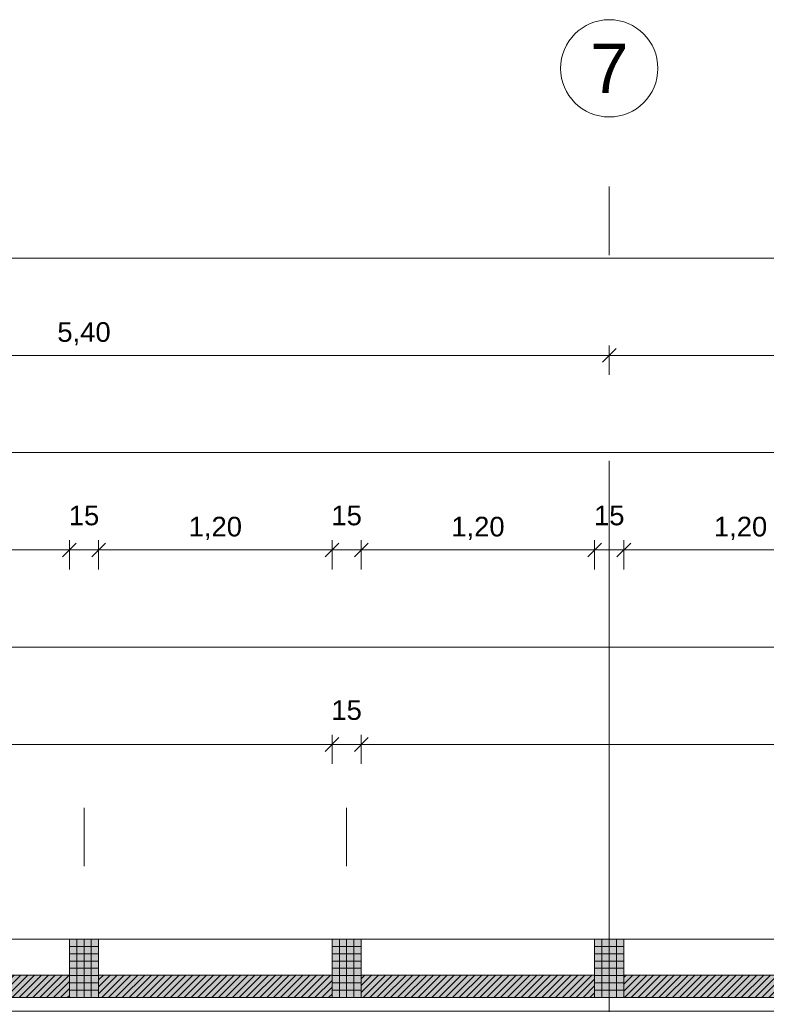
# Model space of a CAD drawing. Header units: metres. Extents: x -49 to 152, y -127 to 99.
# Tile 58 of 177: x -36.78 to -32.94, y 0.34 to 5.4. Entities that reach past the tile are written whole.
import ezdxf

# ---------------------------------------------------------------- set-up
doc = ezdxf.new("R2010")
doc.units = ezdxf.units.M
doc.header["$PDMODE"] = 1
doc.header["$PDSIZE"] = -2
doc.linetypes.add('Achsen 01', pattern=[5.291531, 3.175, -1.058062, 0.352704, -0.705764])
doc.linetypes.add('Raster 01', pattern=[2, 1, -1])
doc.layers.get('0').update_dxf_attribs({"lineweight": 25})
for name, color, linetype, lineweight, true_color in [('014_Fassadenarbeiten-000 Aufsicht Betonfertigteile', 7, 'Continuous', 9, 0xc0c0c0), ('AV1-Achsen', 1, 'Achsen 01', 18, 0xff0000), ('AV1-Raster', 7, 'Raster 01', 9, 0xa6a6a6)]:
    doc.layers.add(name, color=color, linetype=linetype, lineweight=lineweight, true_color=true_color)
for name, color, linetype, lineweight in [('014_Fassadenarbeiten-330 Betonfertigteile vertikal', 7, 'Continuous', 9), ('014_Fassadenarbeiten-330 Filtermauerwerk 11.5cm', 7, 'Continuous', 9), ('_1.35m (3D)', 7, 'Continuous', 9), ('_GRU (2D)', 7, 'Continuous', 9), ('_OG 3 (2D)', 7, 'Continuous', 9), ('Bemaßung-Bemaßung', 7, 'Continuous', 9)]:
    doc.layers.add(name, color=color, linetype=linetype, lineweight=lineweight)
doc.layers.get('0').freeze()
doc.styles.add('Arial', font='arial.ttf')
doc.dimstyles.new('COE 50', dxfattribs={"dimtxt": 100.872396, "dimasz": 0.001414, "dimexe": 0.001, "dimexo": 0.01, "dimgap": 0.001, "dimtad": 1, "dimdec": 3, "dimtxsty": 'Arial', "dimblk": 'VW_SLASH-3', "dimblk1": 'VW_SLASH-3', "dimblk2": 'VW_SLASH-3', "dimcen": 0, "dimadec": 3, "dimazin": 0, "dimtfac": 0.8, "dimtdec": 3, "dimtix": 1, "dimtmove": 0, "dimatfit": 0, "dimldrblk": 'VW_SLASH-2', "dimfxl": 0.002, "dimfxlon": 1, "dimfrac": 2, "dimtolj": 1, "dimarcsym": 0})
pattern_1 = [(45, (0, 0), (0.01767767, -0.01767767), [])]
pattern_2 = [(-90, (0, 0), (0.0375, 0), [])]
pattern_3 = [(0, (0, 0), (2e-18, -0.0375), [])]

# ---------------------------------------------------------------- blocks, each defined once
blk = doc.blocks.new('Group-4')
at = {"layer": 'AV1-Raster'}
for p, q in [((-36.45, -22.95), (-36.45, 1.35)), ((-35.1, -22.95), (-35.1, 1.35)), ((-33.75, -22.95), (-33.75, 1.35))]:
    blk.add_line(p, q, dxfattribs=at)
blk = doc.blocks.new('1.35m (3D)')
at = {"layer": 'AV1-Raster', "color": 7}
blk.add_blockref('Group-4', (0, 0), dxfattribs=at)
blk = doc.blocks.new('VW_SLASH-3')
at = {"color": 0, "linetype": 'ByBlock', "lineweight": -2, "transparency": 16777216}
blk.add_line((0, 0), (-1, 0), dxfattribs=at)
at = {"color": 0, "linetype": 'Continuous', "lineweight": 15, "transparency": 16777216, "flags": 128}
blk.add_lwpolyline([(0.5, 0.5), (-0.5, -0.5)], dxfattribs=at)
blk = doc.blocks.new('*D601')
at = {"layer": 'Bemaßung-Bemaßung', "color": 0, "lineweight": -2}
for p, q in [((-39.825, 3.075), (-39.825, 3.225)), ((0.675, 3.075), (0.675, 3.225)), ((-39.7543, 3.175), (0.6043, 3.175))]:
    blk.add_line(p, q, dxfattribs=at)
at = {"layer": 'Defpoints', "color": 0}
for p in [(0.675, 3.175), (-39.825, 0), (0.675, 0)]:
    blk.add_point(p, dxfattribs=at)
at = {"layer": 'Bemaßung-Bemaßung', "color": 0, "lineweight": -2, "xscale": 0.070693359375, "yscale": 0.070693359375, "zscale": 0.070693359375, "rotation": 180}
blk.add_blockref('VW_SLASH-3', (-39.825, 3.175), dxfattribs=at)
at = {"layer": 'Bemaßung-Bemaßung', "color": 0, "lineweight": -2, "xscale": 0.070693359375, "yscale": 0.070693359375, "zscale": 0.070693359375}
blk.add_blockref('VW_SLASH-3', (0.675, 3.175), dxfattribs=at)
at = {"layer": 'Bemaßung-Bemaßung', "color": 0, "insert": (-19.575, 3.2856), "char_height": 0.10087, "attachment_point": 5, "style": 'Arial'}
blk.add_mtext('\\A1;40,50', dxfattribs=at)
blk = doc.blocks.new('VW_SLASH-2')
at = {"color": 0, "linetype": 'ByBlock', "lineweight": -2, "transparency": 16777216}
blk.add_line((0, 0), (-1, 0), dxfattribs=at)
at = {"color": 0, "linetype": 'Continuous', "lineweight": 15, "transparency": 16777216, "flags": 128}
blk.add_lwpolyline([(0.5, 0.5), (-0.5, -0.5)], dxfattribs=at)
blk = doc.blocks.new('*D602')
at = {"layer": 'Bemaßung-Bemaßung', "color": 0, "lineweight": -2}
for p, q in [((-39.15, 3.575), (-39.15, 3.725)), ((-33.75, 3.575), (-33.75, 3.725)), ((-33.8207, 3.675), (-39.0793, 3.675))]:
    blk.add_line(p, q, dxfattribs=at)
at = {"layer": 'Defpoints', "color": 0}
for p in [(-39.15, 3.675), (-39.15, 0), (-33.75, 0)]:
    blk.add_point(p, dxfattribs=at)
at = {"layer": 'Bemaßung-Bemaßung', "color": 0, "lineweight": -2, "xscale": 0.070693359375, "yscale": 0.070693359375, "zscale": 0.070693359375, "rotation": 180}
blk.add_blockref('VW_SLASH-3', (-39.15, 3.675), dxfattribs=at)
at = {"layer": 'Bemaßung-Bemaßung', "color": 0, "lineweight": -2, "xscale": 0.070693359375, "yscale": 0.070693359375, "zscale": 0.070693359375}
blk.add_blockref('VW_SLASH-3', (-33.75, 3.675), dxfattribs=at)
at = {"layer": 'Bemaßung-Bemaßung', "color": 0, "insert": (-36.45, 3.7856), "char_height": 0.10087, "attachment_point": 5, "style": 'Arial'}
blk.add_mtext('\\A1;5,40', dxfattribs=at)
blk = doc.blocks.new('*D603')
at = {"layer": 'Bemaßung-Bemaßung', "color": 0, "lineweight": -2}
for p, q in [((-33.75, 3.575), (-33.75, 3.725)), ((-28.35, 3.575), (-28.35, 3.725)), ((-28.4207, 3.675), (-33.6793, 3.675))]:
    blk.add_line(p, q, dxfattribs=at)
at = {"layer": 'Defpoints', "color": 0}
for p in [(-33.75, 3.675), (-33.75, 0), (-28.35, 0)]:
    blk.add_point(p, dxfattribs=at)
at = {"layer": 'Bemaßung-Bemaßung', "color": 0, "lineweight": -2, "xscale": 0.070693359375, "yscale": 0.070693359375, "zscale": 0.070693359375, "rotation": 180}
blk.add_blockref('VW_SLASH-3', (-33.75, 3.675), dxfattribs=at)
at = {"layer": 'Bemaßung-Bemaßung', "color": 0, "lineweight": -2, "xscale": 0.070693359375, "yscale": 0.070693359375, "zscale": 0.070693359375}
blk.add_blockref('VW_SLASH-3', (-28.35, 3.675), dxfattribs=at)
at = {"layer": 'Bemaßung-Bemaßung', "color": 0, "insert": (-31.05, 3.7856), "char_height": 0.10087, "attachment_point": 5, "style": 'Arial'}
blk.add_mtext('\\A1;5,40', dxfattribs=at)
blk = doc.blocks.new('*D609')
at = {"layer": 'Bemaßung-Bemaßung', "color": 0, "lineweight": -2}
for p, q in [((-39.15, 4.075), (-39.15, 4.225)), ((0, 4.075), (0, 4.225)), ((-39.0793, 4.175), (-0.0707, 4.175))]:
    blk.add_line(p, q, dxfattribs=at)
at = {"layer": 'Defpoints', "color": 0}
for p in [(0, 4.175), (-39.15, 0), (0, 0)]:
    blk.add_point(p, dxfattribs=at)
at = {"layer": 'Bemaßung-Bemaßung', "color": 0, "lineweight": -2, "xscale": 0.070693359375, "yscale": 0.070693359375, "zscale": 0.070693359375, "rotation": 180}
blk.add_blockref('VW_SLASH-3', (-39.15, 4.175), dxfattribs=at)
at = {"layer": 'Bemaßung-Bemaßung', "color": 0, "lineweight": -2, "xscale": 0.070693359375, "yscale": 0.070693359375, "zscale": 0.070693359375}
blk.add_blockref('VW_SLASH-3', (0, 4.175), dxfattribs=at)
at = {"layer": 'Bemaßung-Bemaßung', "color": 0, "insert": (-19.575, 4.3159), "char_height": 0.15131, "attachment_point": 5, "style": 'Arial'}
blk.add_mtext('\\A1;39,15', dxfattribs=at)
blk = doc.blocks.new('*D659')
at = {"layer": 'Bemaßung-Bemaßung', "color": 0, "linetype": 'Continuous', "lineweight": -2}
for p, q in [((-33.675, 2.575), (-33.675, 2.725)), ((-32.475, 2.575), (-32.475, 2.725)), ((-33.6043, 2.675), (-32.5457, 2.675))]:
    blk.add_line(p, q, dxfattribs=at)
at = {"layer": 'Defpoints', "color": 0}
for p in [(-32.475, 2.675), (-33.675, 0.675), (-32.475, 0.675)]:
    blk.add_point(p, dxfattribs=at)
at = {"layer": 'Bemaßung-Bemaßung', "color": 0, "lineweight": -2, "xscale": 0.070693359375, "yscale": 0.070693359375, "zscale": 0.070693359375, "rotation": 180}
blk.add_blockref('VW_SLASH-3', (-33.675, 2.675), dxfattribs=at)
at = {"layer": 'Bemaßung-Bemaßung', "color": 0, "lineweight": -2, "xscale": 0.070693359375, "yscale": 0.070693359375, "zscale": 0.070693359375}
blk.add_blockref('VW_SLASH-3', (-32.475, 2.675), dxfattribs=at)
at = {"layer": 'Bemaßung-Bemaßung', "color": 0, "insert": (-33.075, 2.7856), "char_height": 0.10087, "attachment_point": 5, "style": 'Arial'}
blk.add_mtext('\\A1;1,20', dxfattribs=at)
blk = doc.blocks.new('*D660')
at = {"layer": 'Bemaßung-Bemaßung', "color": 0, "linetype": 'Continuous', "lineweight": -2}
for p, q in [((-33.825, 2.575), (-33.825, 2.725)), ((-33.675, 2.575), (-33.675, 2.725)), ((-33.8957, 2.675), (-33.9664, 2.675)), ((-33.825, 2.675), (-33.675, 2.675)), ((-33.6043, 2.675), (-33.5336, 2.675))]:
    blk.add_line(p, q, dxfattribs=at)
at = {"layer": 'Defpoints', "color": 0}
for p in [(-33.675, 2.675), (-33.825, 0.675), (-33.675, 0.675)]:
    blk.add_point(p, dxfattribs=at)
at = {"layer": 'Bemaßung-Bemaßung', "color": 0, "lineweight": -2, "xscale": 0.070693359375, "yscale": 0.070693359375, "zscale": 0.070693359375}
blk.add_blockref('VW_SLASH-3', (-33.825, 2.675), dxfattribs=at)
at = {"layer": 'Bemaßung-Bemaßung', "color": 0, "lineweight": -2, "xscale": 0.070693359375, "yscale": 0.070693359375, "zscale": 0.070693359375, "rotation": 180}
blk.add_blockref('VW_SLASH-3', (-33.675, 2.675), dxfattribs=at)
at = {"layer": 'Bemaßung-Bemaßung', "color": 0, "insert": (-33.75, 2.8515), "char_height": 0.10087, "attachment_point": 5, "style": 'Arial'}
blk.add_mtext('\\A1;15', dxfattribs=at)
blk = doc.blocks.new('*D661')
at = {"layer": 'Bemaßung-Bemaßung', "color": 0, "linetype": 'Continuous', "lineweight": -2}
for p, q in [((-35.025, 2.575), (-35.025, 2.725)), ((-33.825, 2.575), (-33.825, 2.725)), ((-34.9543, 2.675), (-33.8957, 2.675))]:
    blk.add_line(p, q, dxfattribs=at)
at = {"layer": 'Defpoints', "color": 0}
for p in [(-33.825, 2.675), (-35.025, 0.675), (-33.825, 0.675)]:
    blk.add_point(p, dxfattribs=at)
at = {"layer": 'Bemaßung-Bemaßung', "color": 0, "lineweight": -2, "xscale": 0.070693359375, "yscale": 0.070693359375, "zscale": 0.070693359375, "rotation": 180}
blk.add_blockref('VW_SLASH-3', (-35.025, 2.675), dxfattribs=at)
at = {"layer": 'Bemaßung-Bemaßung', "color": 0, "lineweight": -2, "xscale": 0.070693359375, "yscale": 0.070693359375, "zscale": 0.070693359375}
blk.add_blockref('VW_SLASH-3', (-33.825, 2.675), dxfattribs=at)
at = {"layer": 'Bemaßung-Bemaßung', "color": 0, "insert": (-34.425, 2.7856), "char_height": 0.10087, "attachment_point": 5, "style": 'Arial'}
blk.add_mtext('\\A1;1,20', dxfattribs=at)
blk = doc.blocks.new('*D662')
at = {"layer": 'Bemaßung-Bemaßung', "color": 0, "linetype": 'Continuous', "lineweight": -2}
for p, q in [((-35.175, 2.575), (-35.175, 2.725)), ((-35.025, 2.575), (-35.025, 2.725)), ((-35.2457, 2.675), (-35.3164, 2.675)), ((-35.175, 2.675), (-35.025, 2.675)), ((-34.9543, 2.675), (-34.8836, 2.675))]:
    blk.add_line(p, q, dxfattribs=at)
at = {"layer": 'Defpoints', "color": 0}
for p in [(-35.025, 2.675), (-35.175, 0.675), (-35.025, 0.675)]:
    blk.add_point(p, dxfattribs=at)
at = {"layer": 'Bemaßung-Bemaßung', "color": 0, "lineweight": -2, "xscale": 0.070693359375, "yscale": 0.070693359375, "zscale": 0.070693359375}
blk.add_blockref('VW_SLASH-3', (-35.175, 2.675), dxfattribs=at)
at = {"layer": 'Bemaßung-Bemaßung', "color": 0, "lineweight": -2, "xscale": 0.070693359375, "yscale": 0.070693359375, "zscale": 0.070693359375, "rotation": 180}
blk.add_blockref('VW_SLASH-3', (-35.025, 2.675), dxfattribs=at)
at = {"layer": 'Bemaßung-Bemaßung', "color": 0, "insert": (-35.1, 2.8515), "char_height": 0.10087, "attachment_point": 5, "style": 'Arial'}
blk.add_mtext('\\A1;15', dxfattribs=at)
blk = doc.blocks.new('*D663')
at = {"layer": 'Bemaßung-Bemaßung', "color": 0, "linetype": 'Continuous', "lineweight": -2}
for p, q in [((-36.375, 2.575), (-36.375, 2.725)), ((-35.175, 2.575), (-35.175, 2.725)), ((-36.3043, 2.675), (-35.2457, 2.675))]:
    blk.add_line(p, q, dxfattribs=at)
at = {"layer": 'Defpoints', "color": 0}
for p in [(-35.175, 2.675), (-36.375, 0.675), (-35.175, 0.675)]:
    blk.add_point(p, dxfattribs=at)
at = {"layer": 'Bemaßung-Bemaßung', "color": 0, "lineweight": -2, "xscale": 0.070693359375, "yscale": 0.070693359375, "zscale": 0.070693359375, "rotation": 180}
blk.add_blockref('VW_SLASH-3', (-36.375, 2.675), dxfattribs=at)
at = {"layer": 'Bemaßung-Bemaßung', "color": 0, "lineweight": -2, "xscale": 0.070693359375, "yscale": 0.070693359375, "zscale": 0.070693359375}
blk.add_blockref('VW_SLASH-3', (-35.175, 2.675), dxfattribs=at)
at = {"layer": 'Bemaßung-Bemaßung', "color": 0, "insert": (-35.775, 2.7856), "char_height": 0.10087, "attachment_point": 5, "style": 'Arial'}
blk.add_mtext('\\A1;1,20', dxfattribs=at)
blk = doc.blocks.new('*D664')
at = {"layer": 'Bemaßung-Bemaßung', "color": 0, "linetype": 'Continuous', "lineweight": -2}
for p, q in [((-36.525, 2.575), (-36.525, 2.725)), ((-36.375, 2.575), (-36.375, 2.725)), ((-36.5957, 2.675), (-36.6664, 2.675)), ((-36.525, 2.675), (-36.375, 2.675)), ((-36.3043, 2.675), (-36.2336, 2.675))]:
    blk.add_line(p, q, dxfattribs=at)
at = {"layer": 'Defpoints', "color": 0}
for p in [(-36.375, 2.675), (-36.525, 0.675), (-36.375, 0.675)]:
    blk.add_point(p, dxfattribs=at)
at = {"layer": 'Bemaßung-Bemaßung', "color": 0, "lineweight": -2, "xscale": 0.070693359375, "yscale": 0.070693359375, "zscale": 0.070693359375}
blk.add_blockref('VW_SLASH-3', (-36.525, 2.675), dxfattribs=at)
at = {"layer": 'Bemaßung-Bemaßung', "color": 0, "lineweight": -2, "xscale": 0.070693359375, "yscale": 0.070693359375, "zscale": 0.070693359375, "rotation": 180}
blk.add_blockref('VW_SLASH-3', (-36.375, 2.675), dxfattribs=at)
at = {"layer": 'Bemaßung-Bemaßung', "color": 0, "insert": (-36.45, 2.8515), "char_height": 0.10087, "attachment_point": 5, "style": 'Arial'}
blk.add_mtext('\\A1;15', dxfattribs=at)
blk = doc.blocks.new('*D665')
at = {"layer": 'Bemaßung-Bemaßung', "color": 0, "linetype": 'Continuous', "lineweight": -2}
for p, q in [((-37.725, 2.575), (-37.725, 2.725)), ((-36.525, 2.575), (-36.525, 2.725)), ((-37.6543, 2.675), (-36.5957, 2.675))]:
    blk.add_line(p, q, dxfattribs=at)
at = {"layer": 'Defpoints', "color": 0}
for p in [(-36.525, 2.675), (-37.725, 0.675), (-36.525, 0.675)]:
    blk.add_point(p, dxfattribs=at)
at = {"layer": 'Bemaßung-Bemaßung', "color": 0, "lineweight": -2, "xscale": 0.070693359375, "yscale": 0.070693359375, "zscale": 0.070693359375, "rotation": 180}
blk.add_blockref('VW_SLASH-3', (-37.725, 2.675), dxfattribs=at)
at = {"layer": 'Bemaßung-Bemaßung', "color": 0, "lineweight": -2, "xscale": 0.070693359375, "yscale": 0.070693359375, "zscale": 0.070693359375}
blk.add_blockref('VW_SLASH-3', (-36.525, 2.675), dxfattribs=at)
at = {"layer": 'Bemaßung-Bemaßung', "color": 0, "insert": (-37.125, 2.7856), "char_height": 0.10087, "attachment_point": 5, "style": 'Arial'}
blk.add_mtext('\\A1;1,20', dxfattribs=at)
blk = doc.blocks.new('*D672')
at = {"layer": 'Bemaßung-Bemaßung', "color": 0, "lineweight": -2}
for p, q in [((-39.025, 2.075), (-39.025, 2.225)), ((-18.775, 2.075), (-18.775, 2.225)), ((-18.8457, 2.175), (-38.9543, 2.175))]:
    blk.add_line(p, q, dxfattribs=at)
at = {"layer": 'Defpoints', "color": 0}
for p in [(-39.025, 2.175), (-39.025, -0.125), (-18.775, -0.125)]:
    blk.add_point(p, dxfattribs=at)
at = {"layer": 'Bemaßung-Bemaßung', "color": 0, "lineweight": -2, "xscale": 0.070693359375, "yscale": 0.070693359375, "zscale": 0.070693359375, "rotation": 180}
blk.add_blockref('VW_SLASH-3', (-39.025, 2.175), dxfattribs=at)
at = {"layer": 'Bemaßung-Bemaßung', "color": 0, "lineweight": -2, "xscale": 0.070693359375, "yscale": 0.070693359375, "zscale": 0.070693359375}
blk.add_blockref('VW_SLASH-3', (-18.775, 2.175), dxfattribs=at)
at = {"layer": 'Bemaßung-Bemaßung', "color": 0, "insert": (-28.9, 2.2856), "char_height": 0.10087, "attachment_point": 5, "style": 'Arial'}
blk.add_mtext('\\A1;20,25', dxfattribs=at)
blk = doc.blocks.new('*D765')
at = {"layer": 'Bemaßung-Bemaßung', "color": 0, "linetype": 'Continuous', "lineweight": -2}
for p, q in [((-39.025, 1.575), (-39.025, 1.725)), ((-35.175, 1.575), (-35.175, 1.725)), ((-35.2457, 1.675), (-38.9543, 1.675))]:
    blk.add_line(p, q, dxfattribs=at)
at = {"layer": 'Defpoints', "color": 0}
for p in [(-39.025, 1.675), (-39.025, -0.125), (-35.175, -0.125)]:
    blk.add_point(p, dxfattribs=at)
at = {"layer": 'Bemaßung-Bemaßung', "color": 0, "lineweight": -2, "xscale": 0.070693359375, "yscale": 0.070693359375, "zscale": 0.070693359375, "rotation": 180}
blk.add_blockref('VW_SLASH-3', (-39.025, 1.675), dxfattribs=at)
at = {"layer": 'Bemaßung-Bemaßung', "color": 0, "lineweight": -2, "xscale": 0.070693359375, "yscale": 0.070693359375, "zscale": 0.070693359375}
blk.add_blockref('VW_SLASH-3', (-35.175, 1.675), dxfattribs=at)
at = {"layer": 'Bemaßung-Bemaßung', "color": 0, "insert": (-37.1, 1.7856), "char_height": 0.10087, "attachment_point": 5, "style": 'Arial'}
blk.add_mtext('\\A1;3,85', dxfattribs=at)
blk = doc.blocks.new('*D766')
at = {"layer": 'Bemaßung-Bemaßung', "color": 0, "linetype": 'Continuous', "lineweight": -2}
for p, q in [((-35.175, 1.575), (-35.175, 1.725)), ((-35.025, 1.575), (-35.025, 1.725)), ((-35.2457, 1.675), (-35.3164, 1.675)), ((-35.025, 1.675), (-35.175, 1.675)), ((-34.9543, 1.675), (-34.8836, 1.675))]:
    blk.add_line(p, q, dxfattribs=at)
at = {"layer": 'Defpoints', "color": 0}
for p in [(-35.175, 1.675), (-35.175, -0.125), (-35.025, -0.125)]:
    blk.add_point(p, dxfattribs=at)
at = {"layer": 'Bemaßung-Bemaßung', "color": 0, "lineweight": -2, "xscale": 0.070693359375, "yscale": 0.070693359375, "zscale": 0.070693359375}
blk.add_blockref('VW_SLASH-3', (-35.175, 1.675), dxfattribs=at)
at = {"layer": 'Bemaßung-Bemaßung', "color": 0, "lineweight": -2, "xscale": 0.070693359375, "yscale": 0.070693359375, "zscale": 0.070693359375, "rotation": 180}
blk.add_blockref('VW_SLASH-3', (-35.025, 1.675), dxfattribs=at)
at = {"layer": 'Bemaßung-Bemaßung', "color": 0, "insert": (-35.1, 1.8515), "char_height": 0.10087, "attachment_point": 5, "style": 'Arial'}
blk.add_mtext('\\A1;15', dxfattribs=at)
blk = doc.blocks.new('*D767')
at = {"layer": 'Bemaßung-Bemaßung', "color": 0, "linetype": 'Continuous', "lineweight": -2}
for p, q in [((-35.025, 1.575), (-35.025, 1.725)), ((-26.4, 1.575), (-26.4, 1.725)), ((-26.4707, 1.675), (-34.9543, 1.675))]:
    blk.add_line(p, q, dxfattribs=at)
at = {"layer": 'Defpoints', "color": 0}
for p in [(-35.025, 1.675), (-35.025, -0.125), (-26.4, -0.125)]:
    blk.add_point(p, dxfattribs=at)
at = {"layer": 'Bemaßung-Bemaßung', "color": 0, "lineweight": -2, "xscale": 0.070693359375, "yscale": 0.070693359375, "zscale": 0.070693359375, "rotation": 180}
blk.add_blockref('VW_SLASH-3', (-35.025, 1.675), dxfattribs=at)
at = {"layer": 'Bemaßung-Bemaßung', "color": 0, "lineweight": -2, "xscale": 0.070693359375, "yscale": 0.070693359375, "zscale": 0.070693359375}
blk.add_blockref('VW_SLASH-3', (-26.4, 1.675), dxfattribs=at)
at = {"layer": 'Bemaßung-Bemaßung', "color": 0, "insert": (-30.7125, 1.8024), "char_height": 0.100872, "attachment_point": 5, "style": 'Arial'}
blk.add_mtext('\\A1;8,62\\S5^ ;', dxfattribs=at)
blk = doc.blocks.new('Group-877')
at = {"layer": 'AV1-Achsen'}
blk.add_line((-33.75, -26.5), (-33.75, 4.9), dxfattribs=at)
at = {"layer": 'AV1-Achsen', "linetype": 'Continuous'}
blk.add_circle((-33.75, 5.15), 0.25, dxfattribs=at)
at = {"layer": 'AV1-Achsen', "insert": (-33.75, 5.15), "char_height": 0.2522, "attachment_point": 5, "line_spacing_factor": 0.969122, "style": 'Arial'}
blk.add_mtext('7', dxfattribs=at)
blk = doc.blocks.new('GRU (2D)')
at = {"layer": 'AV1-Achsen', "color": 7}
blk.add_blockref('Group-877', (0, 0), dxfattribs=at)
blk = doc.blocks.new('OG 3 (2D)')
at = {"layer": '014_Fassadenarbeiten-330 Betonfertigteile vertikal', "linetype": 'Continuous', "lineweight": 0}
for points in [[(-36.525, 0.675), (-36.375, 0.675), (-36.375, 0.375), (-36.525, 0.375)], [(-35.175, 0.675), (-35.025, 0.675), (-35.025, 0.375), (-35.175, 0.375)], [(-33.825, 0.675), (-33.675, 0.675), (-33.675, 0.375), (-33.825, 0.375)]]:
    blk.add_hatch(color=9, dxfattribs=at).paths.add_polyline_path(points)
at = {"layer": '014_Fassadenarbeiten-330 Betonfertigteile vertikal', "linetype": 'Continuous', "lineweight": 9}
h = blk.add_hatch(dxfattribs=at)
h.set_pattern_fill('Stahlbetonfertigteil-1', color=8, style=0, pattern_type=2)
h.set_pattern_definition(pattern_2)
h.paths.add_polyline_path([(-36.525, 0.675), (-36.375, 0.675), (-36.375, 0.375), (-36.525, 0.375)])
at = {"layer": '014_Fassadenarbeiten-330 Betonfertigteile vertikal', "linetype": 'Continuous', "lineweight": 13}
h = blk.add_hatch(dxfattribs=at)
h.set_pattern_fill('Stahlbetonfertigteil', color=8, style=0, pattern_type=2)
h.set_pattern_definition(pattern_3)
h.paths.add_polyline_path([(-36.525, 0.675), (-36.375, 0.675), (-36.375, 0.375), (-36.525, 0.375)])
at = {"layer": '014_Fassadenarbeiten-330 Betonfertigteile vertikal', "linetype": 'Continuous', "lineweight": 9}
h = blk.add_hatch(dxfattribs=at)
h.set_pattern_fill('Stahlbetonfertigteil-1', color=8, style=0, pattern_type=2)
h.set_pattern_definition(pattern_2)
h.paths.add_polyline_path([(-35.175, 0.675), (-35.025, 0.675), (-35.025, 0.375), (-35.175, 0.375)])
at = {"layer": '014_Fassadenarbeiten-330 Betonfertigteile vertikal', "linetype": 'Continuous', "lineweight": 13}
h = blk.add_hatch(dxfattribs=at)
h.set_pattern_fill('Stahlbetonfertigteil', color=8, style=0, pattern_type=2)
h.set_pattern_definition(pattern_3)
h.paths.add_polyline_path([(-35.175, 0.675), (-35.025, 0.675), (-35.025, 0.375), (-35.175, 0.375)])
at = {"layer": '014_Fassadenarbeiten-330 Betonfertigteile vertikal', "linetype": 'Continuous', "lineweight": 9}
h = blk.add_hatch(dxfattribs=at)
h.set_pattern_fill('Stahlbetonfertigteil-1', color=8, style=0, pattern_type=2)
h.set_pattern_definition(pattern_2)
h.paths.add_polyline_path([(-33.825, 0.675), (-33.675, 0.675), (-33.675, 0.375), (-33.825, 0.375)])
at = {"layer": '014_Fassadenarbeiten-330 Betonfertigteile vertikal', "linetype": 'Continuous', "lineweight": 13}
h = blk.add_hatch(dxfattribs=at)
h.set_pattern_fill('Stahlbetonfertigteil', color=8, style=0, pattern_type=2)
h.set_pattern_definition(pattern_3)
h.paths.add_polyline_path([(-33.825, 0.675), (-33.675, 0.675), (-33.675, 0.375), (-33.825, 0.375)])
at = {"layer": '014_Fassadenarbeiten-330 Filtermauerwerk 11.5cm', "linetype": 'Continuous', "lineweight": 0, "true_color": 0xd19783}
for points in [[(-36.525, 0.49), (-36.525, 0.375), (-37.725, 0.375), (-37.725, 0.49)], [(-35.175, 0.49), (-35.175, 0.375), (-36.375, 0.375), (-36.375, 0.49)], [(-33.825, 0.49), (-33.825, 0.375), (-35.025, 0.375), (-35.025, 0.49)], [(-32.475, 0.49), (-32.475, 0.375), (-33.675, 0.375), (-33.675, 0.49)]]:
    blk.add_hatch(color=33, dxfattribs=at).paths.add_polyline_path(points)
at = {"layer": '014_Fassadenarbeiten-330 Filtermauerwerk 11.5cm', "linetype": 'Continuous', "lineweight": 9}
h = blk.add_hatch(dxfattribs=at)
h.set_pattern_fill('Mauerwerk Münster', color=8, style=0, pattern_type=2)
h.set_pattern_definition(pattern_1)
h.paths.add_polyline_path([(-36.525, 0.49), (-36.525, 0.375), (-37.725, 0.375), (-37.725, 0.49)])
h = blk.add_hatch(dxfattribs=at)
h.set_pattern_fill('Mauerwerk Münster', color=8, style=0, pattern_type=2)
h.set_pattern_definition(pattern_1)
h.paths.add_polyline_path([(-35.175, 0.49), (-35.175, 0.375), (-36.375, 0.375), (-36.375, 0.49)])
h = blk.add_hatch(dxfattribs=at)
h.set_pattern_fill('Mauerwerk Münster', color=8, style=0, pattern_type=2)
h.set_pattern_definition(pattern_1)
h.paths.add_polyline_path([(-33.825, 0.49), (-33.825, 0.375), (-35.025, 0.375), (-35.025, 0.49)])
h = blk.add_hatch(dxfattribs=at)
h.set_pattern_fill('Mauerwerk Münster', color=8, style=0, pattern_type=2)
h.set_pattern_definition(pattern_1)
h.paths.add_polyline_path([(-32.475, 0.49), (-32.475, 0.375), (-33.675, 0.375), (-33.675, 0.49)])
at = {"layer": '014_Fassadenarbeiten-000 Aufsicht Betonfertigteile', "flags": 128}
blk.add_lwpolyline([(-39.455, 0.305), (0.305, 0.305), (0.675, 0.675), (-39.825, 0.675)], close=True, dxfattribs=at)
at = {"layer": '014_Fassadenarbeiten-330 Betonfertigteile vertikal', "flags": 128}
for points in [[(-36.525, 0.675), (-36.375, 0.675), (-36.375, 0.375), (-36.525, 0.375)], [(-35.175, 0.675), (-35.025, 0.675), (-35.025, 0.375), (-35.175, 0.375)], [(-33.825, 0.675), (-33.675, 0.675), (-33.675, 0.375), (-33.825, 0.375)]]:
    blk.add_lwpolyline(points, close=True, dxfattribs=at)
at = {"layer": '014_Fassadenarbeiten-330 Filtermauerwerk 11.5cm', "flags": 128}
for points in [[(-36.525, 0.49), (-36.525, 0.375), (-37.725, 0.375), (-37.725, 0.49)], [(-35.175, 0.49), (-35.175, 0.375), (-36.375, 0.375), (-36.375, 0.49)], [(-33.825, 0.49), (-33.825, 0.375), (-35.025, 0.375), (-35.025, 0.49)], [(-32.475, 0.49), (-32.475, 0.375), (-33.675, 0.375), (-33.675, 0.49)]]:
    blk.add_lwpolyline(points, close=True, dxfattribs=at)
at = {"layer": 'Bemaßung-Bemaßung', "color": 1}
dim = blk.add_linear_dim(base=(0, 4.175), p1=(-39.15, 0), p2=(0, 0), text='39,15', dimstyle='COE 50', override={"dimtxt": 0.151309, "dimasz": 0.070693, "dimexe": 0.05, "dimgap": 0.05, "dimpost": '<>', "dimtxsty": 'Arial', "dimtmove": 2, "dimfxl": 0.1}, dxfattribs=at)
dim.commit()
dim.dimension.update_dxf_attribs({"geometry": '*D609', "text_midpoint": (-19.575, 4.3159)})
for p1, p2, picture, middle in [((-33.75, 0), (-39.15, 0), '*D602', (-36.45, 3.7856)), ((-28.35, 0), (-33.75, 0), '*D603', (-31.05, 3.7856))]:
    dim = blk.add_aligned_dim(p1=p1, p2=p2, distance=-3.675, text='5,40', dimstyle='COE 50', override={"dimtxt": 0.100872, "dimasz": 0.070693, "dimexe": 0.05, "dimgap": 0.05, "dimpost": '<>', "dimtxsty": 'Arial', "dimtmove": 2, "dimfxl": 0.1}, dxfattribs=at)
    dim.commit()
    dim.dimension.update_dxf_attribs({"geometry": picture, "text_midpoint": middle})
at = {"layer": 'Bemaßung-Bemaßung'}
for base, p1, p2, text, picture, middle in [((0.675, 3.175), (-39.825, 0), (0.675, 0), '40,50', '*D601', (-19.575, 3.2856)), ((-39.025, 2.175), (-18.775, -0.125), (-39.025, -0.125), '20,25', '*D672', (-28.9, 2.2856))]:
    dim = blk.add_linear_dim(base=base, p1=p1, p2=p2, text=text, dimstyle='COE 50', override={"dimtxt": 0.100872, "dimasz": 0.070693, "dimexe": 0.05, "dimgap": 0.05, "dimpost": '<>', "dimtxsty": 'Arial', "dimtmove": 2, "dimfxl": 0.1}, dxfattribs=at)
    dim.commit()
    dim.dimension.update_dxf_attribs({"geometry": picture, "text_midpoint": middle})
at = {"layer": 'Bemaßung-Bemaßung', "linetype": 'Continuous'}
for base, p1, p2, text, override, picture, middle in [((-36.375, 2.675), (-36.525, 0.675), (-36.375, 0.675), '15', {"dimtxt": 0.100872, "dimasz": 0.070693, "dimexe": 0.05, "dimgap": 0.05, "dimpost": '<>', "dimtxsty": 'Arial', "dimtix": 0, "dimtmove": 2, "dimfxl": 0.1}, '*D664', (-36.45, 2.8515)), ((-35.025, 2.675), (-35.175, 0.675), (-35.025, 0.675), '15', {"dimtxt": 0.100872, "dimasz": 0.070693, "dimexe": 0.05, "dimgap": 0.05, "dimpost": '<>', "dimtxsty": 'Arial', "dimtix": 0, "dimtmove": 2, "dimfxl": 0.1}, '*D662', (-35.1, 2.8515)), ((-33.675, 2.675), (-33.825, 0.675), (-33.675, 0.675), '15', {"dimtxt": 0.100872, "dimasz": 0.070693, "dimexe": 0.05, "dimgap": 0.05, "dimpost": '<>', "dimtxsty": 'Arial', "dimtix": 0, "dimtmove": 2, "dimfxl": 0.1}, '*D660', (-33.75, 2.8515)), ((-36.525, 2.675), (-37.725, 0.675), (-36.525, 0.675), '1,20', {"dimtxt": 0.100872, "dimasz": 0.070693, "dimexe": 0.05, "dimgap": 0.05, "dimpost": '<>', "dimtxsty": 'Arial', "dimtmove": 2, "dimfxl": 0.1}, '*D665', (-37.125, 2.7856)), ((-35.175, 2.675), (-36.375, 0.675), (-35.175, 0.675), '1,20', {"dimtxt": 0.100872, "dimasz": 0.070693, "dimexe": 0.05, "dimgap": 0.05, "dimpost": '<>', "dimtxsty": 'Arial', "dimtmove": 2, "dimfxl": 0.1}, '*D663', (-35.775, 2.7856)), ((-33.825, 2.675), (-35.025, 0.675), (-33.825, 0.675), '1,20', {"dimtxt": 0.100872, "dimasz": 0.070693, "dimexe": 0.05, "dimgap": 0.05, "dimpost": '<>', "dimtxsty": 'Arial', "dimtmove": 2, "dimfxl": 0.1}, '*D661', (-34.425, 2.7856)), ((-32.475, 2.675), (-33.675, 0.675), (-32.475, 0.675), '1,20', {"dimtxt": 0.100872, "dimasz": 0.070693, "dimexe": 0.05, "dimgap": 0.05, "dimpost": '<>', "dimtxsty": 'Arial', "dimtmove": 2, "dimfxl": 0.1}, '*D659', (-33.075, 2.7856)), ((-35.175, 1.675), (-35.025, -0.125), (-35.175, -0.125), '15', {"dimtxt": 0.100872, "dimasz": 0.070693, "dimexe": 0.05, "dimgap": 0.05, "dimpost": '<>', "dimtxsty": 'Arial', "dimtix": 0, "dimtmove": 2, "dimfxl": 0.1}, '*D766', (-35.1, 1.8515)), ((-39.025, 1.675), (-35.175, -0.125), (-39.025, -0.125), '3,85', {"dimtxt": 0.100872, "dimasz": 0.070693, "dimexe": 0.05, "dimgap": 0.05, "dimpost": '<>', "dimtxsty": 'Arial', "dimtmove": 2, "dimfxl": 0.1}, '*D765', (-37.1, 1.7856)), ((-35.025, 1.675), (-26.4, -0.125), (-35.025, -0.125), '8,62\\S5^ ;', {"dimtxt": 0.100872, "dimasz": 0.070693, "dimexe": 0.05, "dimgap": 0.05, "dimpost": '<>', "dimtxsty": 'Arial', "dimtmove": 2, "dimfxl": 0.1}, '*D767', (-30.7125, 1.8024))]:
    dim = blk.add_linear_dim(base=base, p1=p1, p2=p2, text=text, dimstyle='COE 50', override=override, dxfattribs=at)
    dim.commit()
    dim.dimension.update_dxf_attribs({"geometry": picture, "text_midpoint": middle})

msp = doc.modelspace()

# ---------------------------------------------------------------- block references
at = {"layer": '_1.35m (3D)'}
msp.add_blockref('1.35m (3D)', (0, 0), dxfattribs=at)

# ---------------------------------------------------------------- next in the draw order: block references
at = {"layer": '_OG 3 (2D)'}
msp.add_blockref('OG 3 (2D)', (0, 0), dxfattribs=at)

# ---------------------------------------------------------------- next in the draw order: block references
at = {"layer": '_GRU (2D)'}
msp.add_blockref('GRU (2D)', (0, 0), dxfattribs=at)

doc.saveas('drawing.dxf')
